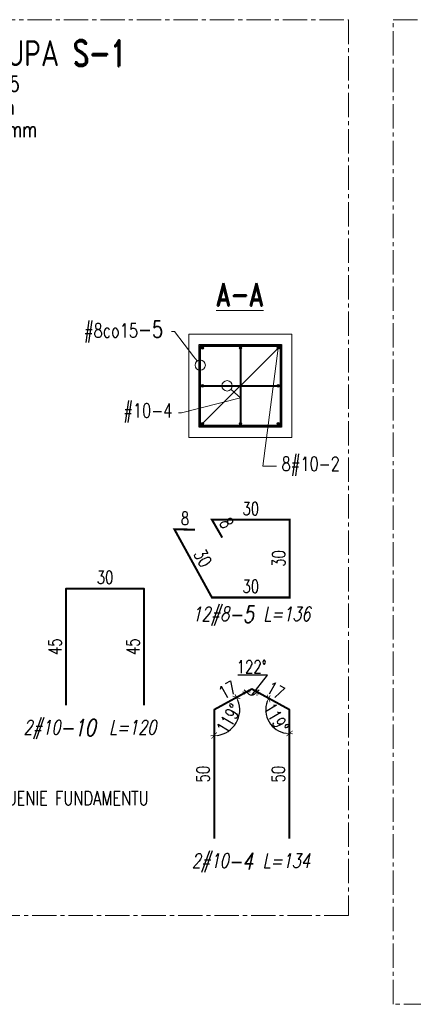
# Model space of a CAD drawing. Header units: millimetres. Extents: x -8 to 14965326, y -810 to 11054951.
# Tile 51 of 72: x 7508172 to 7508323, y 5557209 to 5557589. Entities that reach past the tile are written whole.
import ezdxf
from ezdxf import colors
from ezdxf.entities.mleader import LeaderData, LeaderLine
from ezdxf.enums import TextEntityAlignment as Align
from ezdxf.math import Vec2, Vec3

# ---------------------------------------------------------------- set-up
doc = ezdxf.new("R2010")
doc.units = ezdxf.units.MM
doc.header["$LTSCALE"] = 0.5
doc.header["$MEASUREMENT"] = 0
doc.linetypes.add('CENTER2', pattern=[1.125, 0.75, -0.125, 0.125, -0.125])
doc.linetypes.add('HIDDEN', pattern=[9.525, 6.35, -3.175])
doc.layers.get('0').update_dxf_attribs({"linetype": 'CONTINUOUS', "lineweight": 13})
doc.layers.get('Defpoints').update_dxf_attribs({"linetype": 'CONTINUOUS'})
for name, color, linetype, lineweight in [('K_Belki - widok', 3, 'CONTINUOUS', 15), ('K_Kreskowanie', 253, 'CONTINUOUS', 5), ('K_Opis', 7, 'CONTINUOUS', 9), ('K_Schody - widok', 60, 'CONTINUOUS', 15), ('K_Ściany - widok', 255, 'CONTINUOUS', 15), ('tkd_obszary_wykazu', 14, 'CENTER2', 9), ('tkd_opisy_zbr_wykaz', 7, 'CONTINUOUS', 9), ('tkd_otwory', 1, 'CONTINUOUS', 9), ('tkd_otwory_obrys', 1, 'CONTINUOUS', 20), ('tkd_strzemiona', 6, 'CONTINUOUS', 40), ('tkd_wym', 1, 'CONTINUOUS', 5), ('tkd_zbr', 3, 'CONTINUOUS', 40), ('tkd_zbrojenie', 7, 'CONTINUOUS', 70)]:
    doc.layers.add(name, color=color, linetype=linetype, lineweight=lineweight)
doc.layers.add('K_Otulina', color=5, linetype='CONTINUOUS', lineweight=25, plot=False)
doc.layers.add('tkd_opis_sztuki', color=7, linetype='CONTINUOUS')
doc.layers.add('tkd_opisy_zbr', color=7, linetype='CONTINUOUS')
doc.styles.add('___K_OPIS_ROMAND', font='romand.shx', dxfattribs={"width": 0.75})
doc.styles.add('___K_OPIS_SIMPLEX', font='simplex.shx', dxfattribs={"width": 0.75})
doc.styles.add('NEW', font='swiss.ttf', dxfattribs={"height": 0.3})
doc.styles.add('TKD_1TXT', font='simplex.shx', dxfattribs={"width": 0.75, "height": 0.25})
doc.styles.add('TKD_2TXT', font='romand.shx', dxfattribs={"width": 0.75, "height": 0.25})
doc.styles.add('tkd_txt0', font='simplex.shx', dxfattribs={"width": 0.75})
doc.styles.add('tkd_zbr1', font='simplex.shx', dxfattribs={"width": 0.75})
doc.dimstyles.new('tkd_1-25cm[cm]', dxfattribs={"dimtxt": 5, "dimasz": 1.25, "dimexe": 0, "dimexo": 5, "dimgap": 0.75, "dimtad": 1, "dimdec": 1, "dimrnd": 0.5, "dimdsep": 46, "dimtxsty": 'tkd_txt0', "dimblk": 'tkd_dim_arrow', "dimcen": 0, "dimclrd": 1, "dimclrt": 7, "dimadec": 0, "dimazin": 0, "dimtfac": 1.666667, "dimtdec": 1, "dimtix": 1, "dimtmove": 1, "dimatfit": 3, "dimldrblk": 'K2', "dimfxl": 5, "dimfxlon": 1, "dimtvp": 0.02, "dimtolj": 1, "dimtzin": 0, "dimarcsym": 0})
doc.dimstyles.new('tkd_segmenty 1_25cm', dxfattribs={"dimtxt": 5, "dimasz": 1.25, "dimexe": 0, "dimexo": 0, "dimgap": 1.75, "dimtad": 1, "dimdec": 0, "dimdsep": 46, "dimtxsty": 'tkd_zbr1', "dimblk": 'NONE', "dimblk1": 'tkd_dim_arrow', "dimblk2": 'tkd_dim_arrow', "dimcen": 0.09, "dimse1": 1, "dimse2": 1, "dimsd1": 1, "dimsd2": 1, "dimclrd": 1, "dimclrt": 7, "dimadec": 0, "dimazin": 0, "dimtfac": 1, "dimtdec": 1, "dimtix": 1, "dimtmove": 2, "dimatfit": 3, "dimfxl": 10, "dimfxlon": 1, "dimtvp": 0.02, "dimtolj": 1, "dimtzin": 0, "dimarcsym": 0})

# ---------------------------------------------------------------- blocks, each defined once
blk = doc.blocks.new('tkd_rebar')
at = {"layer": 'tkd_zbrojenie'}
h = blk.add_hatch(color=0, dxfattribs=at)
h.paths.add_polyline_path([(0.35, 0.35, 0.414214), (-0.35, 0.35), (0, 0)])
h.paths.add_polyline_path([(0.35, 0.35), (0, 0), (0.35, -0.35, 0.198912), (0.5, 0, 0.198912)])
h.paths.add_polyline_path([(0, 0), (-0.35, 0.35, 0.198912), (-0.5, 0, 0.198912), (-0.35, -0.35)])
h.paths.add_polyline_path([(0, 0), (-0.35, -0.35, 0.414214), (0.35, -0.35)])
at = {"layer": 'tkd_zbrojenie', "color": 0, "lineweight": 5}
blk.add_circle((0, 0), 0.5, dxfattribs=at)
blk = doc.blocks.new('_DotBlank')
at = {"color": 0, "linetype": 'ByBlock', "lineweight": -2}
blk.add_line((-0.5, 0), (-1, 0), dxfattribs=at)
blk.add_circle((0, 0), 0.5, dxfattribs=at)
blk = doc.blocks.new('tkd_zbr_wykaz')
at = {"layer": 'K_Opis', "transparency": 16777216, "style": 'TKD_1TXT', "oblique": 12, "width": 0.75}
blk.add_attdef('OPIS', text='', height=0.22, dxfattribs=at).set_placement((-0.488, 0.015), align=Align.RIGHT)
at = {"layer": 'K_Opis', "transparency": 16777216, "style": 'TKD_1TXT', "oblique": 12, "width": 0.75, "flags": 1}
for tag in ['KOMENTARZ', 'SREDNICA', 'STAL', 'SZT', 'TYP', 'G', 'H', 'A', 'D', 'C', 'B', 'K', 'E', 'F', 'I']:
    blk.add_attdef(tag, text='', height=0.22, dxfattribs=at).set_placement((0.475, 0.015), align=Align.RIGHT)
at = {"layer": 'K_Opis', "color": 3, "lineweight": 35, "transparency": 16777216, "style": 'TKD_2TXT', "oblique": 12, "width": 0.75}
blk.add_attdef('NR', (-0.498, -0.011), '', height=0.26, dxfattribs=at)
at = {"layer": 'K_Opis', "transparency": 16777216, "style": 'TKD_1TXT', "oblique": 12, "width": 0.75}
blk.add_attdef('UWAGI', (0.035, 0.015), '', height=0.22, dxfattribs=at)
blk = doc.blocks.new('tkd_opis_sztuki_050')
at = {"color": 3, "style": 'TKD_2TXT', "width": 0.75}
blk.add_attdef('NAZWA', text='', height=0.4, dxfattribs=at).set_placement((0.053, 0), align=Align.CENTER)
at = {"color": 7, "style": 'TKD_1TXT', "width": 0.75}
blk.add_attdef('SZTUK', (1.522, 0.127), '', height=0.24, dxfattribs=at)
for tag, p in [('UWAGA1', (0.053, -0.394)), ('UWAGA2', (0.053, -0.748)), ('UWAGA3', (0.053, -1.096))]:
    blk.add_attdef(tag, text='', height=0.24, dxfattribs=at).set_placement(p, align=Align.CENTER)
blk = doc.blocks.new('*D522')
at = {"layer": 'Defpoints', "color": 0, "transparency": 16777216}
for p in [(7508275.73, 5557322.56), (7508275.73, 5557322.56), (7508275.73, 5557273.06)]:
    blk.add_point(p, dxfattribs=at)
at = {"layer": 'tkd_opisy_zbr', "color": 7, "transparency": 16777216, "insert": (7508271.48, 5557297.81), "char_height": 5, "attachment_point": 5, "rotation": 90, "style": 'tkd_zbr1'}
blk.add_mtext('\\A1;50', dxfattribs=at)
blk = doc.blocks.new('_None')
blk = doc.blocks.new('tkd_dim_arrow')
for p, q in [((-1, 0), (1, 0)), ((0, -1), (0, 1))]:
    blk.add_line(p, q)
at = {"const_width": 0.2}
blk.add_lwpolyline([(-0.9, -0.9), (0.9, 0.9)], dxfattribs=at)
blk = doc.blocks.new('*D523')
at = {"layer": 'Defpoints', "color": 0, "transparency": 16777216}
for p in [(7508261.1, 5557330.34), (7508261.23, 5557330.56), (7508275.73, 5557322.56)]:
    blk.add_point(p, dxfattribs=at)
at = {"layer": 'tkd_opisy_zbr', "color": 7, "transparency": 16777216, "insert": (7508270.41, 5557330.06), "char_height": 5, "attachment_point": 5, "rotation": 331.1134, "style": 'tkd_zbr1'}
blk.add_mtext('\\A1;17', dxfattribs=at)
blk = doc.blocks.new('*D524')
at = {"layer": 'Defpoints', "color": 0, "transparency": 16777216}
for p in [(7508261.23, 5557330.56), (7508246.73, 5557322.56), (7508246.73, 5557322.56)]:
    blk.add_point(p, dxfattribs=at)
at = {"layer": 'tkd_opisy_zbr', "color": 7, "transparency": 16777216, "insert": (7508251.92, 5557330.28), "char_height": 5, "attachment_point": 5, "rotation": 28.8866, "style": 'tkd_zbr1'}
blk.add_mtext('\\A1;17', dxfattribs=at)
blk = doc.blocks.new('*D525')
at = {"layer": 'Defpoints', "color": 0, "transparency": 16777216}
for p in [(7508246.73, 5557322.56), (7508246.73, 5557273.06), (7508246.73, 5557273.06)]:
    blk.add_point(p, dxfattribs=at)
at = {"layer": 'tkd_opisy_zbr', "color": 7, "transparency": 16777216, "insert": (7508242.48, 5557297.81), "char_height": 5, "attachment_point": 5, "rotation": 90, "style": 'tkd_zbr1'}
blk.add_mtext('\\A1;50', dxfattribs=at)
blk = doc.blocks.new('*D526')
at = {"layer": 'Defpoints', "color": 0, "transparency": 16777216}
for p in [(7508261.23, 5557330.56), (7508246.73, 5557322.56), (7508246.73, 5557322.56), (7508253.03, 5557314.95), (7508246.73, 5557273.06)]:
    blk.add_point(p, dxfattribs=at)
at = {"layer": 'tkd_wym', "color": 1, "lineweight": -2, "transparency": 16777216}
blk.add_arc((7508246.73, 5557322.56), 9.89, 277.2478, 21.6388, dxfattribs=at)
at = {"layer": 'tkd_wym', "color": 1, "lineweight": -2, "transparency": 16777216, "xscale": 1.25, "yscale": 1.25, "zscale": 1.25}
for p, rotation in [((7508255.39, 5557327.34), 115.2626862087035), ((7508246.73, 5557312.67), 183.6238955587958)]:
    blk.add_blockref('tkd_dim_arrow', p, dxfattribs=dict(at, rotation=rotation))
at = {"layer": 'tkd_wym', "color": 7, "transparency": 16777216, "insert": (7508252.44, 5557319.19), "char_height": 5, "attachment_point": 5, "rotation": 59.4433, "style": 'tkd_txt0'}
blk.add_mtext('\\A1;119°', dxfattribs=at)
blk = doc.blocks.new('tkd_opis_słupa')
at = {"color": 2, "style": 'TKD_2TXT', "width": 0.75}
blk.add_attdef('NAZWA', text='', height=0.3, dxfattribs=at).set_placement((0.0122, 0.0982), align=Align.CENTER)
at = {"color": 7, "style": 'TKD_1TXT', "width": 0.75, "flags": 1}
for tag in ['ZBROJENIE', 'UWAGI1', 'UWAGI2', 'BETON', 'RZEDNE']:
    blk.add_attdef(tag, text='', height=0.25, dxfattribs=at).set_placement((0.0122, -0.3452), align=Align.CENTER)
at = {"color": 7, "style": 'TKD_1TXT', "width": 0.75}
blk.add_attdef('50X50', text='', height=0.25, dxfattribs=at).set_placement((0.0122, -0.3452), align=Align.CENTER)
blk = doc.blocks.new('K2')
at = {"layer": 'K_Kreskowanie'}
h = blk.add_hatch(color=256, dxfattribs=at)
h.paths.add_polyline_path([(-290, 548), (-20, 548), (-20, 312.04), (-20, 312.04), (-20, 312.04), (-20, 20), (-290, 20), (-290, 40), (-310, 40), (-310, 20), (-310, 0), (0, 0), (0, 568), (-310, 568), (-529, 568), (-529, 463), (-493, 463), (-493, 350.5), (-493, 350.5), (-513, 350.5), (-513, 350.5), (-529, 350.5), (-529, 330.5), (-493, 330.5), (-493, 218), (-493, 218), (-513, 218), (-529, 218), (-529, 198), (-493, 198), (-493, 198), (-475, 198), (-466.7, 198), (-466.7, 218), (-475, 218), (-475, 218), (-475, 463), (-310, 463), (-310, 218), (-348.7, 218), (-348.7, 198), (-310, 198), (-310, 154), (-290, 154)])
h.paths.add_polyline_path([(-509, 548), (-509, 483), (-310, 483), (-310, 548)], flags=16)
for points in [[(-513, 350.5), (-497, 354.5), (-493, 463), (-493, 350.5)], [(-475, 463), (-343, 430), (-310, 218), (-310, 463)], [(-513, 218), (-497, 222), (-493, 330.5), (-493, 218)]]:
    blk.add_hatch(color=256, dxfattribs=at).paths.add_polyline_path(points)
at = {"layer": 'K_Belki - widok'}
for p, q in [((-529, 350.5), (-529, 463)), ((-513, 350.5), (-513, 463)), ((-529, 218), (-529, 330.5)), ((-513, 218), (-513, 330.5)), ((-348.7, 198), (-466.7, 198))]:
    blk.add_line(p, q, dxfattribs=at)
for points in [[(-310, 154.04), (-310, 40.04)], [(-290, 40.04), (-290, 154.04)]]:
    blk.add_lwpolyline(points, dxfattribs=at)
at = {"layer": 'K_Opis', "linetype": 'Continuous'}
for points in [[(-529, 330.5), (-493, 330.5), (-493, 218), (-529, 218), (-529, 198), (-493, 198), (-493, 198), (-475, 198), (-475, 198), (-475, 198), (-475, 198), (-466.7, 198), (-466.7, 218), (-475, 218), (-475, 463), (-310, 463), (-310, 218), (-348.7, 218), (-348.7, 198), (-310, 198), (-310, 154), (-290, 154), (-290, 548), (-20, 548), (-20, 20), (-290, 20), (-290, 40), (-310, 40), (-310, 20), (-310, 20), (-310, 0), (0, 0), (0, 568), (-310, 568), (-529, 568), (-529, 463), (-493, 463), (-493, 350.5), (-529, 350.5), (-529, 330.5)], [(-310, 483), (-310, 548), (-509, 548), (-509, 483), (-310, 483)]]:
    blk.add_lwpolyline(points, dxfattribs=at)
at = {"layer": 'K_Opis', "linetype": 'HIDDEN'}
for points in [[(-529, 330.5), (-493, 330.5), (-493, 218), (-529, 218), (-529, 198), (-493, 198), (-493, 198), (-475, 198), (-475, 198), (-475, 198), (-475, 198), (-466.7, 198), (-466.7, 218), (-475, 218), (-475, 463), (-310, 463), (-310, 218), (-348.7, 218), (-348.7, 198), (-310, 198), (-310, 154), (-290, 154), (-290, 548), (-20, 548), (-20, 20), (-290, 20), (-290, 40), (-310, 40), (-310, 20), (-310, 20), (-310, 0), (0, 0), (0, 568), (-310, 568), (-529, 568), (-529, 463), (-493, 463), (-493, 350.5), (-529, 350.5), (-529, 330.5)], [(-310, 483), (-310, 548), (-509, 548), (-509, 483), (-310, 483)]]:
    blk.add_lwpolyline(points, dxfattribs=at)
at = {"layer": 'K_Schody - widok'}
for p, q in [((-20, 396.04), (-290, 396.04)), ((-224, 172.04), (-224, 396.04)), ((-163, 172.04), (-163, 396.04)), ((-147, 396.04), (-147, 257.33)), ((-85, 284.04), (-85, 396.04)), ((-85, 396.04), (-69.66, 373.49)), ((-158, 172.04), (-158, 391.04)), ((-152, 391.04), (-158, 391.04)), ((-152, 391.04), (-152, 200.04)), ((-290, 368.04), (-163, 368.04)), ((-20, 368.04), (-147, 368.04)), ((-290, 340.04), (-163, 340.04)), ((-20, 340.04), (-147, 340.04)), ((-290, 312.04), (-163, 312.04)), ((-20, 312.04), (-152, 255.18)), ((-20, 312.04), (-147, 312.04)), ((-20, 306.6), (-152, 249.74)), ((-290, 284.04), (-163, 284.04)), ((-85, 284.04), (-147, 284.04)), ((-20, 284.04), (-72.36, 284.04)), ((-85, 278.6), (-85, 200.04)), ((-85, 278.6), (-69.66, 256.04)), ((-85, 278.6), (-85, 200.04)), ((-85, 278.6), (-69.66, 256.04)), ((-290, 256.04), (-163, 256.04)), ((-20, 256.04), (-137.36, 256.04)), ((-147, 251.89), (-147, 200.04)), ((-290, 228.04), (-163, 228.04)), ((-20, 228.04), (-147, 228.04)), ((-290, 200.04), (-163, 200.04)), ((-20, 200.04), (-147, 200.04)), ((-239.34, 194.6), (-224, 172.04)), ((-239.34, 194.6), (-224, 172.04)), ((-158, 172.04), (-290, 172.04))]:
    blk.add_line(p, q, dxfattribs=at)
blk.add_lwpolyline([(-152, 249.74), (-152, 200.04), (-147, 200.04)], dxfattribs=at)
at = {"layer": 'tkd_otwory'}
for points in [[(-513, 350.5), (-497, 354.5), (-493, 463), (-493, 350.5)], [(-475, 463), (-343, 430), (-310, 218), (-310, 463)], [(-513, 218), (-497, 222), (-493, 330.5), (-493, 218)]]:
    blk.add_lwpolyline(points, close=True, dxfattribs=at)
at = {"layer": 'tkd_otwory_obrys'}
for points in [[(-513, 350.5), (-513, 463), (-493, 463), (-493, 350.5)], [(-475, 463), (-310, 463), (-310, 218), (-475, 218)], [(-513, 218), (-493, 218), (-493, 330.5), (-513, 330.5)]]:
    blk.add_lwpolyline(points, close=True, dxfattribs=at)
at = {"layer": 'K_Opis'}
ref = blk.add_blockref('tkd_opis_słupa', (-157.16, 84.45), dxfattribs=dict(at, xscale=-100, yscale=100, zscale=100, rotation=180))
ref.add_attrib('NAZWA', 'K2', dxfattribs={"layer": '0', "color": 2, "height": 30, "style": 'TKD_2TXT', "width": 0.75}).set_placement((-155.94, 44.63), align=Align.CENTER)
ref.add_attrib('50X50', 'kl. schodowa', dxfattribs={"layer": '0', "color": 7, "height": 25, "style": 'TKD_1TXT', "width": 0.75}).set_placement((-155.94, 93.97), align=Align.CENTER)
at = {"layer": 'K_Schody - widok', "style": 'NEW', "width": 0.7}
for s, p in [('8X17.0', (-229.08, 262.62, 0)), ('28', (-202.9, 279.37, 0)), ('8X17.0', (-90.08, 205.23, 0)), ('28', (-63.9, 221.98, 0))]:
    blk.add_text(s, height=16.822, rotation=90, dxfattribs=at).set_placement(p)
blk = doc.blocks.new('*D527')
at = {"layer": 'Defpoints', "color": 0, "transparency": 16777216}
for p in [(7508261.23, 5557330.56), (7508261.23, 5557330.56), (7508260.44, 5557328.44), (7508246.73, 5557322.56), (7508275.73, 5557322.56)]:
    blk.add_point(p, dxfattribs=at)
at = {"layer": 'tkd_wym', "color": 1, "lineweight": -2, "transparency": 16777216}
for p, q in [((7508267.33, 5557335.92), (7508255.87, 5557335.92)), ((7508261.23, 5557328.3), (7508267.33, 5557335.92))]:
    blk.add_line(p, q, dxfattribs=at)
blk.add_arc((7508261.23, 5557330.56), 2.26, 240.9816, 299.0184, dxfattribs=at)
at = {"layer": 'tkd_wym', "color": 1, "lineweight": -2, "transparency": 16777216, "xscale": 1.25, "yscale": 1.25, "zscale": 1.25}
for p, rotation in [((7508259.25, 5557329.47), 134.9341051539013), ((7508263.21, 5557329.47), 45.06589484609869)]:
    blk.add_blockref('tkd_dim_arrow', p, dxfattribs=dict(at, rotation=rotation))
at = {"layer": 'tkd_wym', "color": 7, "transparency": 16777216, "insert": (7508261.23, 5557339.17), "char_height": 5, "attachment_point": 5, "style": 'tkd_txt0'}
blk.add_mtext('\\A1;122°', dxfattribs=at)
blk = doc.blocks.new('*D528')
at = {"layer": 'Defpoints', "color": 0, "transparency": 16777216}
for p in [(7508261.23, 5557330.56), (7508275.73, 5557322.56), (7508275.73, 5557322.56), (7508269.92, 5557315.55), (7508275.73, 5557273.06)]:
    blk.add_point(p, dxfattribs=at)
at = {"layer": 'tkd_wym', "color": 1, "lineweight": -2, "transparency": 16777216}
blk.add_arc((7508275.73, 5557322.56), 9.11, 158.9843, 262.1291, dxfattribs=at)
at = {"layer": 'tkd_wym', "color": 1, "lineweight": -2, "transparency": 16777216, "xscale": 1.25, "yscale": 1.25, "zscale": 1.25}
for p, rotation in [((7508267.75, 5557326.96), 65.04887908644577), ((7508275.73, 5557313.46), 356.064539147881)]:
    blk.add_blockref('tkd_dim_arrow', p, dxfattribs=dict(at, rotation=rotation))
at = {"layer": 'tkd_wym', "color": 7, "transparency": 16777216, "insert": (7508270.68, 5557319.59), "char_height": 5, "attachment_point": 5, "rotation": 300.5567, "style": 'tkd_txt0'}
blk.add_mtext('\\A1;119°', dxfattribs=at)
blk = doc.blocks.new('*D616')
at = {"layer": 'Defpoints', "color": 0, "transparency": 16777216}
for p in [(7508231.43, 5557392.17), (7508231.43, 5557392.17), (7508239.43, 5557392)]:
    blk.add_point(p, dxfattribs=at)
at = {"layer": 'tkd_opisy_zbr', "color": 7, "transparency": 16777216, "insert": (7508235.52, 5557396.34), "char_height": 5, "attachment_point": 5, "rotation": 358.8, "style": 'tkd_zbr1'}
blk.add_mtext('\\A1;8', dxfattribs=at)
blk = doc.blocks.new('*D617')
at = {"layer": 'Defpoints', "color": 0, "transparency": 16777216}
for p in [(7508231.43, 5557392.17), (7508245.88, 5557365.88), (7508245.88, 5557365.88)]:
    blk.add_point(p, dxfattribs=at)
at = {"layer": 'tkd_opisy_zbr', "color": 7, "transparency": 16777216, "insert": (7508242.38, 5557381.07), "char_height": 5, "attachment_point": 5, "rotation": 298.8, "style": 'tkd_zbr1'}
blk.add_mtext('\\A1;30', dxfattribs=at)
blk = doc.blocks.new('*D618')
at = {"layer": 'Defpoints', "color": 0, "transparency": 16777216}
for p in [(7508245.88, 5557365.88), (7508275.88, 5557365.88), (7508275.88, 5557365.88)]:
    blk.add_point(p, dxfattribs=at)
at = {"layer": 'tkd_opisy_zbr', "color": 7, "transparency": 16777216, "insert": (7508260.88, 5557370.13), "char_height": 5, "attachment_point": 5, "style": 'tkd_zbr1'}
blk.add_mtext('\\A1;30', dxfattribs=at)
blk = doc.blocks.new('*D619')
at = {"layer": 'Defpoints', "color": 0, "transparency": 16777216}
for p in [(7508275.88, 5557395.88), (7508275.88, 5557395.88), (7508275.88, 5557365.88)]:
    blk.add_point(p, dxfattribs=at)
at = {"layer": 'tkd_opisy_zbr', "color": 7, "transparency": 16777216, "insert": (7508271.63, 5557380.88), "char_height": 5, "attachment_point": 5, "rotation": 90, "style": 'tkd_zbr1'}
blk.add_mtext('\\A1;30', dxfattribs=at)
blk = doc.blocks.new('*D620')
at = {"layer": 'Defpoints', "color": 0, "transparency": 16777216}
for p in [(7508245.88, 5557395.88), (7508245.88, 5557395.88), (7508275.88, 5557395.88)]:
    blk.add_point(p, dxfattribs=at)
at = {"layer": 'tkd_opisy_zbr', "color": 7, "transparency": 16777216, "insert": (7508260.88, 5557400.13), "char_height": 5, "attachment_point": 5, "style": 'tkd_zbr1'}
blk.add_mtext('\\A1;30', dxfattribs=at)
blk = doc.blocks.new('*D621')
at = {"layer": 'Defpoints', "color": 0, "transparency": 16777216}
for p in [(7508245.88, 5557395.88), (7508249.88, 5557388.95), (7508249.88, 5557388.95)]:
    blk.add_point(p, dxfattribs=at)
at = {"layer": 'tkd_opisy_zbr', "color": 7, "transparency": 16777216, "insert": (7508251.56, 5557394.54), "char_height": 5, "attachment_point": 5, "rotation": 300, "style": 'tkd_zbr1'}
blk.add_mtext('\\A1;8', dxfattribs=at)
blk = doc.blocks.new('*D646')
at = {"layer": 'Defpoints', "color": 0, "transparency": 16777216}
for p in [(7508189.71, 5557369.4), (7508189.71, 5557369.4), (7508189.71, 5557324.4)]:
    blk.add_point(p, dxfattribs=at)
at = {"layer": 'tkd_opisy_zbr', "color": 7, "transparency": 16777216, "insert": (7508185.46, 5557346.9), "char_height": 5, "attachment_point": 5, "rotation": 90, "style": 'tkd_zbr1'}
blk.add_mtext('\\A1;45', dxfattribs=at)
blk = doc.blocks.new('*D647')
at = {"layer": 'Defpoints', "color": 0, "transparency": 16777216}
for p in [(7508189.71, 5557369.4), (7508219.71, 5557369.4), (7508219.71, 5557369.4)]:
    blk.add_point(p, dxfattribs=at)
at = {"layer": 'tkd_opisy_zbr', "color": 7, "transparency": 16777216, "insert": (7508204.71, 5557373.65), "char_height": 5, "attachment_point": 5, "style": 'tkd_zbr1'}
blk.add_mtext('\\A1;30', dxfattribs=at)
blk = doc.blocks.new('*D648')
at = {"layer": 'Defpoints', "color": 0, "transparency": 16777216}
for p in [(7508219.71, 5557369.4), (7508219.71, 5557324.4), (7508219.71, 5557324.4)]:
    blk.add_point(p, dxfattribs=at)
at = {"layer": 'tkd_opisy_zbr', "color": 7, "transparency": 16777216, "insert": (7508215.46, 5557346.9), "char_height": 5, "attachment_point": 5, "rotation": 90, "style": 'tkd_zbr1'}
blk.add_mtext('\\A1;45', dxfattribs=at)

msp = doc.modelspace()

# ---------------------------------------------------------------- linework, layer by layer
at = {"layer": 'K_Otulina'}
msp.add_lwpolyline([(7508240.9784, 5557463.3208), (7508272.7284, 5557463.3208), (7508272.7284, 5557431.5708), (7508240.9784, 5557431.5708)], close=True, dxfattribs=at)
at = {"layer": 'K_Ściany - widok'}
msp.add_lwpolyline([(7508236.9784, 5557467.3208), (7508276.7284, 5557467.3208), (7508276.7284, 5557427.5708), (7508236.9784, 5557427.5708)], close=True, dxfattribs=at)
at = {"layer": 'tkd_obszary_wykazu', "ltscale": 25}
for points in [[(7508006.0502, 5557588.5488), (7508298.481, 5557588.5488), (7508298.481, 5557243.383), (7508006.0502, 5557243.383)], [(7508315.6945, 5557588.5488), (7508638.5482, 5557588.5488), (7508638.5482, 5557209.104), (7508315.6945, 5557209.104)]]:
    msp.add_lwpolyline(points, close=True, dxfattribs=at)
at = {"layer": 'tkd_strzemiona'}
msp.add_lwpolyline([(7508241.3784, 5557462.9208), (7508272.3284, 5557462.9208), (7508272.3284, 5557431.9708), (7508241.3784, 5557431.9708)], close=True, dxfattribs=at)
at = {"layer": 'tkd_zbr', "color": 32}
for points in [[(7508256.8534, 5557462.0208), (7508256.8534, 5557432.8708)], [(7508242.2784, 5557447.4458), (7508271.4284, 5557447.4458)], [(7508189.7098, 5557324.3958), (7508189.7098, 5557369.3958), (7508219.7098, 5557369.3958), (7508219.7098, 5557324.3958)], [(7508275.7273, 5557273.0624), (7508275.7273, 5557322.5624), (7508261.2273, 5557330.5624), (7508246.7273, 5557322.5624), (7508246.7273, 5557273.0624)]]:
    msp.add_lwpolyline(points, dxfattribs=at)
at = {"layer": 'tkd_zbr', "const_width": 0.8}
msp.add_lwpolyline([(7508239.4264, 5557392.0045), (7508231.4281, 5557392.1721), (7508245.8807, 5557365.8828), (7508275.8807, 5557365.8828), (7508275.8807, 5557395.8828), (7508245.8807, 5557395.8828), (7508249.8807, 5557388.9546)], dxfattribs=at)

# ---------------------------------------------------------------- block references
at = {"layer": 'tkd_opis_sztuki'}
ref = msp.add_blockref('tkd_opis_sztuki_050', (7508153.0903, 5557570.6548), dxfattribs=dict(at, xscale=25, yscale=25, zscale=25))
ref.add_attrib('NAZWA', 'ZBROJENIE SŁUPA S-1', dxfattribs={"layer": '0', "color": 3, "height": 10, "style": 'TKD_2TXT', "width": 0.75}).set_placement((7508154.4118, 5557570.6493), align=Align.CENTER)
ref.add_attrib('UWAGA1', 'SKALA 1:25', dxfattribs={"layer": '0', "color": 7, "height": 6, "style": 'TKD_1TXT', "width": 0.75}).set_placement((7508154.4118, 5557560.813), align=Align.CENTER)
ref.add_attrib('UWAGA2', '38x38 cm', dxfattribs={"layer": '0', "color": 7, "height": 6, "style": 'TKD_1TXT', "width": 0.75}).set_placement((7508154.4118, 5557551.9614), align=Align.CENTER)
ref.add_attrib('UWAGA3', 'OTULINA: 40 mm ', dxfattribs={"layer": '0', "color": 7, "height": 6, "style": 'TKD_1TXT', "width": 0.75}).set_placement((7508154.4118, 5557543.2549), align=Align.CENTER)
ref.add_attrib('SZTUK', '33 szt.', (7508142.603, 5557534.5384), dxfattribs={"layer": '0', "color": 7, "height": 6, "style": 'TKD_1TXT', "width": 0.75})
at = {"layer": 'tkd_opisy_zbr_wykaz', "xscale": 25, "yscale": 25, "zscale": 25}
for p, values in [((7508264.8378, 5557356.4434), {'OPIS': '12#8', 'NR': '-5', 'UWAGI': 'L=136'}), ((7508199.7594, 5557312.7256), {'OPIS': '2#10', 'NR': '-10', 'UWAGI': '  L=120'}), ((7508264.6029, 5557261.2989), {'OPIS': '2#10', 'NR': '-4', 'UWAGI': 'L=134'})]:
    msp.add_blockref('tkd_zbr_wykaz', p, dxfattribs=at).add_auto_attribs(values)
at = {"layer": 'tkd_zbrojenie', "xscale": -1}
for p, rotation in [((7508242.2784, 5557462.0208), 180), ((7508256.8534, 5557462.0208), 90)]:
    msp.add_blockref('tkd_rebar', p, dxfattribs=dict(at, rotation=rotation))
at = {"layer": 'tkd_zbrojenie'}
for p, rotation in [((7508271.4284, 5557462.0208), 180), ((7508256.8534, 5557432.8708), 90)]:
    msp.add_blockref('tkd_rebar', p, dxfattribs=dict(at, rotation=rotation))
for p in [(7508242.2784, 5557447.4458), (7508242.2784, 5557432.8708)]:
    msp.add_blockref('tkd_rebar', p, dxfattribs=at)
at = {"layer": 'tkd_zbrojenie', "xscale": -1}
for p in [(7508271.4284, 5557447.4458), (7508271.4284, 5557432.8708)]:
    msp.add_blockref('tkd_rebar', p, dxfattribs=at)

# ---------------------------------------------------------------- texts
at = {"layer": 'K_Opis', "insert": (7508256.6755, 5557482.6104), "char_height": 8.75, "attachment_point": 5, "style": '___K_OPIS_ROMAND'}
msp.add_mtext_dynamic_manual_height_columns('{\\L\\C2;A-A}', width=29.725056, gutter_width=12.5, heights=[0], dxfattribs=at)

# ---------------------------------------------------------------- dimensions: what is measured, and where the dimension line sits
at = {"layer": 'tkd_opisy_zbr'}
for p1, p2, distance, picture, middle in [((7508275.8807, 5557395.8828), (7508245.8807, 5557395.8828), 0, '*D620', (7508260.8807, 5557400.1328)), ((7508239.4264, 5557392.0045), (7508231.4281, 5557392.1721), 0, '*D616', (7508235.5163, 5557396.3373)), ((7508245.8807, 5557395.8828), (7508249.8807, 5557388.9546), 0, '*D621', (7508251.5613, 5557394.5437)), ((7508275.8807, 5557365.8828), (7508275.8807, 5557395.8828), 0, '*D619', (7508271.6307, 5557380.8828)), ((7508231.4281, 5557392.1721), (7508245.8807, 5557365.8828), 0, '*D617', (7508242.3787, 5557381.0749)), ((7508189.7098, 5557369.3958), (7508219.7098, 5557369.3958), 0, '*D647', (7508204.7098, 5557373.6458)), ((7508245.8807, 5557365.8828), (7508275.8807, 5557365.8828), 0, '*D618', (7508260.8807, 5557370.1328)), ((7508189.7098, 5557324.3958), (7508189.7098, 5557369.3958), 0, '*D646', (7508185.4598, 5557346.8958)), ((7508219.7098, 5557369.3958), (7508219.7098, 5557324.3958), 0, '*D648', (7508215.4598, 5557346.8958)), ((7508261.2273, 5557330.5624), (7508246.7273, 5557322.5624), 0, '*D524', (7508251.9243, 5557330.2836)), ((7508275.7273, 5557322.5624), (7508261.2273, 5557330.5624), 0.2545, '*D523', (7508270.4075, 5557330.0608)), ((7508246.727343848, 5557322.5624346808), (7508246.727343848, 5557273.0624346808), 0.0000001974, '*D525', (7508242.4773440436, 5557297.8124346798)), ((7508275.727343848, 5557273.0624346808), (7508275.727343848, 5557322.5624346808), -0.0000001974, '*D522', (7508271.4773440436, 5557297.8124346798))]:
    dim = msp.add_aligned_dim(p1=p1, p2=p2, distance=distance, dimstyle='tkd_segmenty 1_25cm', dxfattribs=at)
    dim.commit()
    dim.dimension.update_dxf_attribs({"geometry": picture, "text_midpoint": middle})
at = {"layer": 'tkd_wym'}
dim = msp.add_angular_dim_2l(base=(7508260.4403, 5557328.4429), line1=((7508275.7273, 5557322.5624), (7508261.2273, 5557330.5624)), line2=((7508261.2273, 5557330.5624), (7508246.7273, 5557322.5624)), dimstyle='tkd_1-25cm[cm]', dxfattribs=at)
dim.commit()
dim.dimension.update_dxf_attribs({"geometry": '*D527', "text_midpoint": (7508261.2273, 5557339.1678), "dimtype": 162})
for base, line1, line2, picture, middle in [((7508253.0341, 5557314.9466), ((7508261.2273, 5557330.5624), (7508246.7273, 5557322.5624)), ((7508246.7273, 5557322.5624), (7508246.7273, 5557273.0624)), '*D526', (7508252.4437, 5557319.1876)), ((7508269.9191, 5557315.5487), ((7508275.7273, 5557273.0624), (7508275.7273, 5557322.5624)), ((7508275.7273, 5557322.5624), (7508261.2273, 5557330.5624)), '*D528', (7508270.6842, 5557319.5851))]:
    dim = msp.add_angular_dim_2l(base=base, line1=line1, line2=line2, dimstyle='tkd_1-25cm[cm]', dxfattribs=at)
    dim.commit()
    dim.dimension.update_dxf_attribs({"geometry": picture, "text_midpoint": middle})

# ---------------------------------------------------------------- leaders
at = {"layer": 'K_Opis', "lineweight": 5}
ml = msp.add_multileader_mtext('Standard', dxfattribs=at)
ml.set_content('#8co15{\\Fromand|c238;\\H1.1818x;\\C50;-5}', color=256, style='___K_OPIS_SIMPLEX')
ml.set_leader_properties(color=7, linetype='CONTINUOUS', lineweight=9)
ml.set_arrow_properties(name='DOTBLANK')
ml.build(insert=Vec2(0, 0))
ml.multileader.update_dxf_attribs({"text_left_attachment_type": 2, "text_right_attachment_type": 2, "dogleg_length": 16})
ctx = ml.context
ctx.base_point, ctx.char_height, ctx.plane_origin = Vec3(7508194.5712, 5557468.3571), 5.5, Vec3(7506220.4762, 5557357.6484)
ctx.left_attachment, ctx.right_attachment = 2, 2
notes = []
notes.append((ctx, [(1, (1, 1, 0), (7508231.5324, 5557468.3571), (-1, 0), 1.2113, [(3, [(7508241.3784, 5557455.4306)], 0, [])])]))
ctx.mtext.insert, ctx.mtext.flow_direction = Vec3(7508196.5712, 5557472.5238), 5
ml = msp.add_multileader_mtext('Standard', dxfattribs=at)
ml.set_content('8#10{\\Fromand|c238;\\C50;-2}', color=256, style='___K_OPIS_SIMPLEX')
ml.set_leader_properties(color=7, linetype='CONTINUOUS', lineweight=9)
ml.set_arrow_properties(name='NONE')
ml.build(insert=Vec2(0, 0))
ml.multileader.update_dxf_attribs({"text_left_attachment_type": 2, "text_right_attachment_type": 2, "dogleg_length": 16, "arrow_head_size": 3})
ctx = ml.context
ctx.base_point, ctx.char_height, ctx.arrow_head_size, ctx.plane_origin = Vec3(7508270.7365, 5557416.4798), 5.5, 3, Vec3(7510220.2609, 5557401.8637)
ctx.left_attachment, ctx.right_attachment = 2, 2
notes.append((ctx, [(1, (1, 1, 0), (7508265.5139, 5557416.4798), (1, 0), 5.2226, [(3, [(7508242.2784, 5557432.8708), (7508271.4284, 5557462.0208)], 0, [])])]))
ctx.mtext.insert, ctx.mtext.flow_direction = Vec3(7508272.7365, 5557420.1465), 5
ml = msp.add_multileader_mtext('Standard', dxfattribs=at)
ml.set_content('#10\\C50;\\Fromand|c238;-4', color=256, style='___K_OPIS_SIMPLEX')
ml.set_leader_properties(color=7, linetype='CONTINUOUS', lineweight=9)
ml.set_arrow_properties(name='DOTBLANK')
ml.build(insert=Vec2(0, 0))
ml.multileader.update_dxf_attribs({"text_left_attachment_type": 2, "text_right_attachment_type": 2, "dogleg_length": 1.2113})
ctx = ml.context
ctx.base_point, ctx.char_height, ctx.plane_origin = Vec3(7508209.7403, 5557437.025), 5.5, Vec3(7510150.7438, 5557420.6089)
ctx.left_attachment, ctx.right_attachment = 2, 2
notes.append((ctx, [(0, (1, 1, 0), (7508234.2016, 5557437.025), (-1, 0), 1.2113, [(0, [(7508251.7113, 5557447.4458), (7508256.8534, 5557442.816)], 0, [])])]))
ctx.mtext.insert, ctx.mtext.flow_direction = Vec3(7508211.7403, 5557440.6917), 5
ml = msp.add_multileader_mtext('Standard', dxfattribs=at)
ml.set_content('ZBROJENIE FUNDAMENTU', color=256, style='___K_OPIS_SIMPLEX')
ml.set_leader_properties(color=7, linetype='CONTINUOUS', lineweight=9)
ml.set_arrow_properties(name='DOTBLANK')
ml.build(insert=Vec2(0, 0))
ml.multileader.update_dxf_attribs({"text_left_attachment_type": 2, "text_right_attachment_type": 2, "dogleg_length": 16})
ctx = ml.context
ctx.base_point, ctx.char_height, ctx.plane_origin = Vec3(7508150.9142, 5557288.5561), 5.5, Vec3(7510056.1186, 5557186.2576)
ctx.left_attachment, ctx.right_attachment = 2, 2
notes.append((ctx, [(1, (1, 1, 0), (7508141.0759, 5557288.5561), (1, 0), 9.8383, [(4, [(7508091.9106, 5557288.5561), (7508106.4106, 5557288.5561), (7508120.9106, 5557288.5561), (7508080.4106, 5557288.5561), (7508132.4106, 5557288.5561)], 0, [])])]))
ctx.mtext.insert, ctx.mtext.flow_direction = Vec3(7508152.9142, 5557291.3061), 5
for ctx, leaders in notes:
    for number, flags, end, landing, length, lines in leaders:
        leader = LeaderData()
        leader.index, (leader.has_last_leader_line, leader.has_dogleg_vector, leader.attachment_direction) = number, flags
        leader.last_leader_point, leader.dogleg_vector, leader.dogleg_length = Vec3(end), Vec3(landing), length
        for number, points, colour, breaks in lines:
            line = LeaderLine()
            line.index, line.vertices, line.color, line.breaks = number, Vec3.list(points), colors.encode_raw_color(colour), breaks
            leader.lines.append(line)
        ctx.leaders.append(leader)

doc.saveas('drawing.dxf')
